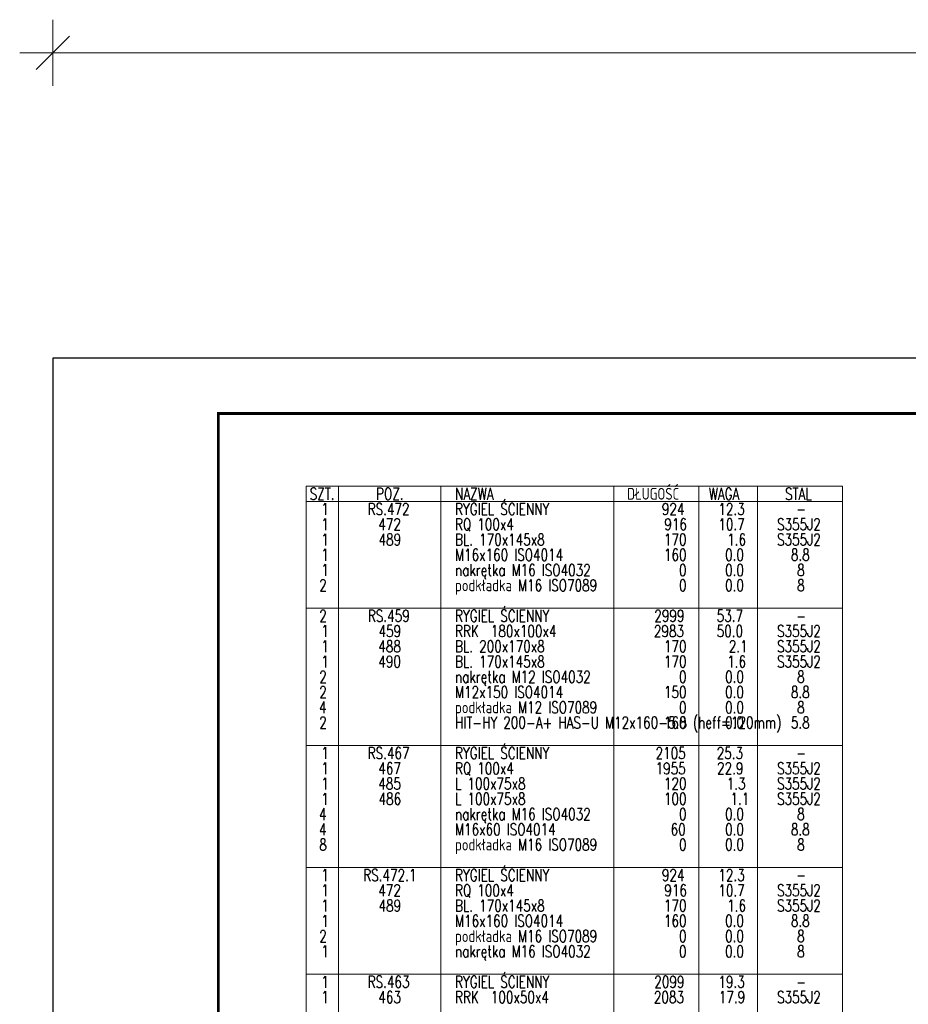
# Model space of a CAD drawing. Header units: millimetres. Extents: x -877 to 135, y 14151 to 14821.
# Tile 13 of 46: x -877 to -716, y 14628 to 14806. Entities that reach past the tile are written whole.
import ezdxf

# ---------------------------------------------------------------- set-up
doc = ezdxf.new("R2010")
doc.units = ezdxf.units.MM
doc.header["$LTSCALE"] = 10
doc.layers.get('Defpoints').update_dxf_attribs({"color": 1})
doc.layers.add('_FORMATKA', color=8, linetype='Continuous', plot=False)
for name, color, linetype, lineweight in [('_RAMKA', 7, 'Continuous', 35), ('PS_DIM', 4, 'Continuous', 13), ('PS_TEXT', 3, 'Continuous', 18)]:
    doc.layers.add(name, color=color, linetype=linetype, lineweight=lineweight)
doc.styles.add('simplex', font='simplex.shx', dxfattribs={"width": 0.75})
doc.dimstyles.new('1_10_PRZ', dxfattribs={"dimtxt": 2, "dimasz": 1, "dimexe": 2, "dimexo": 5, "dimgap": 1, "dimtad": 1, "dimdec": 0, "dimlfac": 10, "dimtxsty": 'simplex', "dimblk": 'dimznak', "dimcen": 2, "dimse1": 1, "dimse2": 1, "dimclrt": 3, "dimadec": 1, "dimazin": 0, "dimtfac": 1, "dimtdec": 0, "dimtix": 1, "dimtmove": 2, "dimatfit": 3, "dimldrblk": 'dim-grot', "dimfxl": 1, "dimarcsym": 0})

# ---------------------------------------------------------------- blocks, each defined once
blk = doc.blocks.new('dimznak')
at = {"color": 0}
for points in [[(0, 2), (0, -2)], [(-2, 0), (2, 0)]]:
    blk.add_lwpolyline(points, dxfattribs=at)
at = {"color": 2}
blk.add_lwpolyline([(1, 1), (-1, -1)], dxfattribs=at)
blk = doc.blocks.new('*D281')
at = {"color": 252, "lineweight": -2, "transparency": 16777216}
blk.add_line((-997, 649.33), (-3, 649.33), dxfattribs=at)
at = {"layer": 'Defpoints', "color": 0, "transparency": 16777216}
for p in [(0, 649.33), (-1000, 594), (0, 594)]:
    blk.add_point(p, dxfattribs=at)
at = {"color": 252, "lineweight": -2, "transparency": 16777216, "xscale": 3, "yscale": 3, "zscale": 3, "rotation": 180}
blk.add_blockref('dimznak', (-1000, 649.33), dxfattribs=at)
at = {"color": 252, "lineweight": -2, "transparency": 16777216, "xscale": 3, "yscale": 3, "zscale": 3}
blk.add_blockref('dimznak', (0, 649.33), dxfattribs=at)
at = {"color": 252, "transparency": 16777216, "insert": (-500, 659.83), "char_height": 15, "attachment_point": 5, "style": 'simplex'}
blk.add_mtext('1000', dxfattribs=at)
blk = doc.blocks.new('dim-grot')
blk.add_hatch(color=256).paths.add_polyline_path([(0, 0), (-2, 0.5), (-2, -0.5)])
blk.add_lwpolyline([(0, 0), (-2, 0.5), (-2, -0.5), (0, 0)])
blk = doc.blocks.new('*X1112')
at = {"color": 7}
for p, q in [((-727.44, 14721.9), (-824.66, 14721.9)), ((-824.66, 14721.9), (-824.66, 14177.69)), ((-727.44, 14177.69), (-727.44, 14721.9))]:
    blk.add_line(p, q, dxfattribs=at)
at = {"color": 3}
for p, q in [((-818.81, 14721.9), (-818.81, 14180.45)), ((-800.22, 14721.9), (-800.22, 14180.45)), ((-768.88, 14721.9), (-768.88, 14180.45)), ((-753.47, 14721.9), (-753.47, 14180.45)), ((-742.84, 14721.9), (-742.84, 14180.45)), ((-824.66, 14719.14), (-727.44, 14719.14)), ((-824.66, 14699.8), (-727.44, 14699.8)), ((-824.66, 14674.94), (-727.44, 14674.94)), ((-824.66, 14652.84), (-727.44, 14652.84)), ((-824.66, 14633.5), (-727.44, 14633.5))]:
    blk.add_line(p, q, dxfattribs=at)
at = {"color": 1, "style": 'simplex', "width": 0.75}
for s, p in [('SZT.', (-824.01, 14719.46)), ('POZ.', (-811.98, 14719.46)), ('NAZWA', (-797.67, 14719.46)), ('DŁUGOŚĆ', (-766.49, 14719.46)), ('WAGA', (-751.69, 14719.46)), ('STAL', (-737.87, 14719.46))]:
    blk.add_text(s, height=2.125, dxfattribs=at).set_placement(p)
at = {"color": 3, "style": 'simplex', "width": 0.75}
for s, height, p in [('1', 2.12, (-821.92, 14716.69)), ('RS.472', 2.125, (-813.5, 14716.69)), ('RYGIEL ŚCIENNY', 2.125, (-797.67, 14716.69)), ('924', 2.125, (-760.19, 14716.69)), ('12.3', 2.125, (-749.95, 14716.69)), ('-', 2.12, (-735.82, 14716.69)), ('2', 2.12, (-822.27, 14697.36)), ('RS.459', 2.125, (-813.46, 14697.36)), ('RYGIEL ŚCIENNY', 2.125, (-797.67, 14697.36)), ('2999', 2.125, (-761.56, 14697.36)), ('53.7', 2.125, (-750.25, 14697.36)), ('-', 2.12, (-735.82, 14697.36)), ('1', 2.12, (-821.92, 14672.49)), ('RS.467', 2.125, (-813.5, 14672.49)), ('RYGIEL ŚCIENNY', 2.125, (-797.67, 14672.49)), ('2105', 2.125, (-761.33, 14672.49)), ('25.3', 2.125, (-750.25, 14672.49)), ('-', 2.12, (-735.82, 14672.49)), ('RYGIEL ŚCIENNY', 2.125, (-797.67, 14650.39)), ('1', 2.12, (-821.92, 14650.39)), ('RS.472.1', 2.125, (-814.3, 14650.39)), ('924', 2.125, (-760.19, 14650.39)), ('12.3', 2.125, (-749.95, 14650.39)), ('-', 2.12, (-735.82, 14650.39)), ('1', 2.12, (-821.92, 14631.06)), ('RS.463', 2.125, (-813.5, 14631.06)), ('RYGIEL ŚCIENNY', 2.125, (-797.67, 14631.06)), ('2099', 2.125, (-761.56, 14631.06)), ('19.3', 2.125, (-749.95, 14631.06)), ('-', 2.12, (-735.82, 14631.06))]:
    blk.add_text(s, height=height, dxfattribs=at).set_placement(p)
at = {"color": 4, "style": 'simplex', "width": 0.75}
for s, height, p in [('1', 2.12, (-821.92, 14713.93)), ('472', 2.125, (-811.57, 14713.93)), ('RQ 100x4', 2.125, (-797.67, 14713.93)), ('916', 2.125, (-759.74, 14713.93)), ('10.7', 2.125, (-749.95, 14713.93)), ('S355J2', 2.125, (-739.32, 14713.93)), ('1', 2.12, (-821.92, 14711.17)), ('489', 2.125, (-811.53, 14711.17)), ('BL. 170x145x8', 2.125, (-797.67, 14711.17)), ('170', 2.125, (-759.81, 14711.17)), ('1.6', 2.125, (-748.35, 14711.17)), ('S355J2', 2.125, (-739.32, 14711.17)), ('1', 2.12, (-821.92, 14708.41)), ('M16x160 ISO4014', 2.125, (-797.67, 14708.41)), ('160', 2.125, (-759.81, 14708.41)), ('0.0', 2.125, (-748.73, 14708.41)), ('8.8', 2.125, (-736.81, 14708.41)), ('nakrętka M16 ISO4032', 2.125, (-797.67, 14705.64)), ('1', 2.12, (-821.92, 14705.64)), ('0', 2.12, (-757.08, 14705.64)), ('0.0', 2.125, (-748.73, 14705.64)), ('8', 2.12, (-735.67, 14705.64)), ('2', 2.12, (-822.27, 14702.88)), ('podkładka M16 ISO7089', 2.125, (-797.67, 14702.88)), ('0', 2.12, (-757.08, 14702.88)), ('0.0', 2.125, (-748.73, 14702.88)), ('8', 2.12, (-735.67, 14702.88)), ('1', 2.12, (-821.92, 14694.59)), ('459', 2.125, (-811.53, 14694.59)), ('RRK  180x100x4', 2.125, (-797.67, 14694.59)), ('2983', 2.125, (-761.64, 14694.59)), ('50.0', 2.125, (-750.25, 14694.59)), ('S355J2', 2.125, (-739.32, 14694.59)), ('1', 2.12, (-821.92, 14691.83)), ('488', 2.125, (-811.57, 14691.83)), ('BL. 200x170x8', 2.125, (-797.67, 14691.83)), ('170', 2.125, (-759.81, 14691.83)), ('2.1', 2.125, (-748.05, 14691.83)), ('S355J2', 2.125, (-739.32, 14691.83)), ('1', 2.12, (-821.92, 14689.07)), ('490', 2.125, (-811.57, 14689.07)), ('BL. 170x145x8', 2.125, (-797.67, 14689.07)), ('170', 2.125, (-759.81, 14689.07)), ('1.6', 2.125, (-748.35, 14689.07)), ('S355J2', 2.125, (-739.32, 14689.07)), ('2', 2.12, (-822.27, 14686.31)), ('nakrętka M12 ISO4032', 2.125, (-797.67, 14686.31)), ('0', 2.12, (-757.08, 14686.31)), ('0.0', 2.125, (-748.73, 14686.31)), ('8', 2.12, (-735.67, 14686.31)), ('2', 2.12, (-822.27, 14683.54)), ('M12x150 ISO4014', 2.125, (-797.67, 14683.54)), ('150', 2.125, (-759.81, 14683.54)), ('0.0', 2.125, (-748.73, 14683.54)), ('8.8', 2.125, (-736.81, 14683.54)), ('podkładka M12 ISO7089', 2.125, (-797.67, 14680.78)), ('0', 2.12, (-757.08, 14680.78)), ('0.0', 2.125, (-748.73, 14680.78)), ('8', 2.12, (-735.67, 14680.78)), ('4', 2.12, (-822.3, 14680.78)), ('2', 2.12, (-822.27, 14678.02)), ('HIT-HY 200-A+ HAS-U M12x160-5.8 (heff=120mm)', 2.125, (-797.67, 14678.02)), ('160', 2.125, (-759.81, 14678.02)), ('0.0', 2.125, (-748.73, 14678.02)), ('5.8', 2.125, (-736.81, 14678.02)), ('1', 2.12, (-821.92, 14669.73)), ('467', 2.125, (-811.57, 14669.73)), ('RQ 100x4', 2.125, (-797.67, 14669.73)), ('1955', 2.125, (-761.33, 14669.73)), ('22.9', 2.125, (-750.18, 14669.73)), ('S355J2', 2.125, (-739.32, 14669.73)), ('1', 2.12, (-821.92, 14666.97)), ('485', 2.125, (-811.57, 14666.97)), ('L 100x75x8', 2.125, (-797.67, 14666.97)), ('120', 2.125, (-759.81, 14666.97)), ('1.3', 2.125, (-748.43, 14666.97)), ('S355J2', 2.125, (-739.32, 14666.97)), ('1', 2.12, (-821.92, 14664.21)), ('486', 2.125, (-811.53, 14664.21)), ('L 100x75x8', 2.125, (-797.67, 14664.21)), ('100', 2.125, (-759.81, 14664.21)), ('1.1', 2.125, (-747.75, 14664.21)), ('S355J2', 2.125, (-739.32, 14664.21)), ('4', 2.12, (-822.3, 14661.44)), ('nakrętka M16 ISO4032', 2.125, (-797.67, 14661.44)), ('0', 2.12, (-757.08, 14661.44)), ('0.0', 2.125, (-748.73, 14661.44)), ('8', 2.12, (-735.67, 14661.44)), ('4', 2.12, (-822.3, 14658.68)), ('M16x60 ISO4014', 2.125, (-797.67, 14658.68)), ('60', 2.125, (-758.6, 14658.68)), ('0.0', 2.125, (-748.73, 14658.68)), ('8.8', 2.125, (-736.81, 14658.68)), ('8', 2.12, (-822.27, 14655.92)), ('podkładka M16 ISO7089', 2.125, (-797.67, 14655.92)), ('0', 2.12, (-757.08, 14655.92)), ('0.0', 2.125, (-748.73, 14655.92)), ('8', 2.12, (-735.67, 14655.92)), ('1', 2.12, (-821.92, 14647.63)), ('472', 2.125, (-811.57, 14647.63)), ('RQ 100x4', 2.125, (-797.67, 14647.63)), ('916', 2.125, (-759.74, 14647.63)), ('10.7', 2.125, (-749.95, 14647.63)), ('S355J2', 2.125, (-739.32, 14647.63)), ('1', 2.12, (-821.92, 14644.87)), ('489', 2.125, (-811.53, 14644.87)), ('BL. 170x145x8', 2.125, (-797.67, 14644.87)), ('170', 2.125, (-759.81, 14644.87)), ('1.6', 2.125, (-748.35, 14644.87)), ('S355J2', 2.125, (-739.32, 14644.87)), ('1', 2.12, (-821.92, 14642.11)), ('M16x160 ISO4014', 2.125, (-797.67, 14642.11)), ('160', 2.125, (-759.81, 14642.11)), ('0.0', 2.125, (-748.73, 14642.11)), ('8.8', 2.125, (-736.81, 14642.11)), ('2', 2.12, (-822.27, 14639.34)), ('podkładka M16 ISO7089', 2.125, (-797.67, 14639.34)), ('0', 2.12, (-757.08, 14639.34)), ('0.0', 2.125, (-748.73, 14639.34)), ('8', 2.12, (-735.67, 14639.34)), ('1', 2.12, (-821.92, 14636.58)), ('nakrętka M16 ISO4032', 2.125, (-797.67, 14636.58)), ('0', 2.12, (-757.08, 14636.58)), ('0.0', 2.125, (-748.73, 14636.58)), ('8', 2.12, (-735.67, 14636.58)), ('1', 2.12, (-821.92, 14628.29)), ('463', 2.125, (-811.57, 14628.29)), ('RRK  100x50x4', 2.125, (-797.67, 14628.29)), ('2083', 2.125, (-761.64, 14628.29)), ('17.9', 2.125, (-749.87, 14628.29)), ('S355J2', 2.125, (-739.32, 14628.29))]:
    blk.add_text(s, height=height, dxfattribs=at).set_placement(p)
blk = doc.blocks.new('*U279')
at = {"layer": '_FORMATKA', "lineweight": -3}
blk.add_lwpolyline([(-1000, 0), (0, 0), (0, 594), (-1000, 594)], close=True, dxfattribs=at)
at = {"layer": '_RAMKA', "lineweight": -3, "const_width": 0.5}
blk.add_lwpolyline([(-970, 10), (-10, 10), (-10, 584), (-970, 584)], close=True, dxfattribs=at)
dim = blk.add_linear_dim(base=(0, 649.33), p1=(-1000, 594), p2=(0, 594), dimstyle='1_10_PRZ', override={"dimscale": 3, "dimtxt": 5, "dimlfac": 1, "dimclrd": 252, "dimclrt": 252})
dim.commit()
dim.dimension.update_dxf_attribs({"geometry": '*D281', "text_midpoint": (-500, 659.83)})

msp = doc.modelspace()

# ---------------------------------------------------------------- block references
at = {"layer": 'PS_DIM'}
msp.add_blockref('*U279', (129.44, 14151.07), dxfattribs=at)
at = {"layer": 'PS_TEXT', "color": 2, "linetype": 'Continuous'}
msp.add_blockref('*X1112', (0, 0), dxfattribs=at)

doc.saveas('drawing.dxf')
